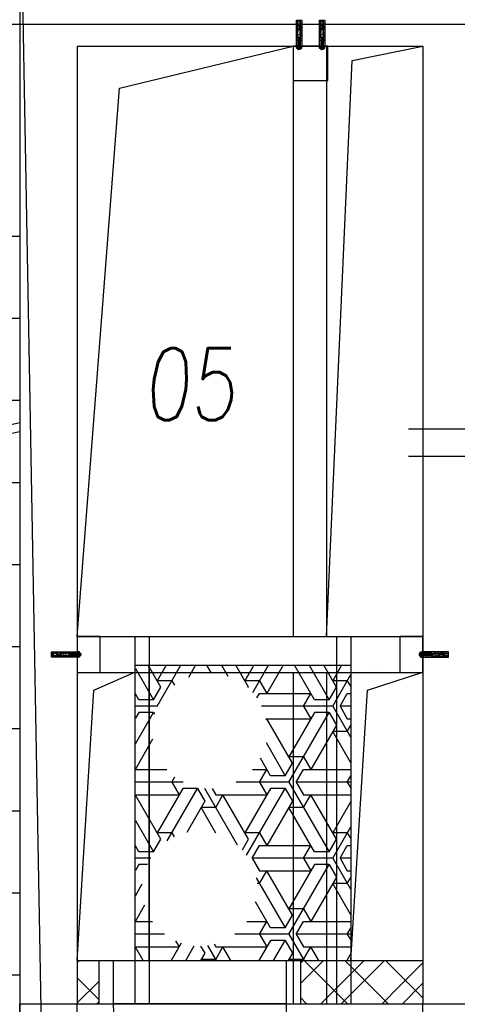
# Model space of a CAD drawing. Header units: millimetres. Extents: x 373037 to 682063, y 76092 to 274210.
# Tile 235 of 256: x 668327 to 669846, y 258030 to 261449. Entities that reach past the tile are written whole.
import ezdxf

# ---------------------------------------------------------------- set-up
doc = ezdxf.new("R2010")
doc.units = ezdxf.units.MM
doc.header["$LTSCALE"] = 100
for name, pattern in [('ACDINTGL', [3, 2, -1]), ('CK_ČERCHOVANÁ 50', [6, 3, -1.5, 0, -1.5]), ('DASHED', [0.75, 0.5, -0.25]), ('ČERCHOVANÁ', [25.4, 12.7, -6.35, 0, -6.35]), ('ČÁRKOVANÁ01-01', [2, 1, -1])]:
    doc.linetypes.add(name, pattern=pattern)
doc.layers.get('0').update_dxf_attribs({"linetype": 'CONTINUOUS'})
doc.layers.add('PUDORYS', color=253, linetype='CONTINUOUS')
doc.styles.add('CS-ROMANS', font='romans.shx', dxfattribs={"width": 0.75, "oblique": 5})

# ---------------------------------------------------------------- blocks, each defined once
blk = doc.blocks.new('OCELOVÁ KOTVA')
for p, q in [((-9.4, 7.1), (-9.4, 0.6)), ((9.4, 0.6), (-9.4, 0.6)), ((-7, 8.6), (-8.7, 7.7)), ((8.7, 0), (-8.7, 0)), ((6.7, 8.7), (-6.7, 8.7)), ((-5, 8.7), (-4, 9)), ((-4, 8), (-5, 8.7)), ((-5, 8.7), (5, 6.9)), ((-5, 5.3), (-4, 5.6)), ((-5, 5.3), (5, 3.5)), ((-4, 4.6), (-5, 5.3)), ((-5, 1.9), (-4, 2.2)), ((-5, 1.9), (5, 0.1)), ((-4, 1.2), (-5, 1.9)), ((-4.7, 7.1), (-4.7, 0.6)), ((-4, 11.4), (-2.8, 12.5)), ((-4, 9), (-4, 11.4)), ((-4, 11.4), (4, 11.4)), ((-4, 9), (4, 7.6)), ((-4, 8), (4, 6.6)), ((-4, 5.6), (-4, 8)), ((-4, 5.6), (4, 4.2)), ((-4, 2.2), (-4, 4.6)), ((-4, 4.6), (4, 3.2)), ((-4, 2.2), (4, 0.8)), ((-4, -1.2), (-4, 1.2)), ((-4, 1.2), (4, -0.2)), ((-2.8, 12.5), (2.9, 12.5)), ((4, 11.4), (2.9, 12.5)), ((4, 7.6), (4, 11.4)), ((5, 6.9), (4, 7.6)), ((4, 6.6), (5, 6.9)), ((4, 4.2), (4, 6.6)), ((5, 3.5), (4, 4.2)), ((4, 3.2), (5, 3.5)), ((4, 0.8), (4, 3.2)), ((5, 0.1), (4, 0.8)), ((4, -0.2), (5, 0.1)), ((4.7, 7.1), (4.7, 0.6)), ((7.1, 8.6), (8.7, 7.6)), ((9.4, 7.1), (9.4, 0.6)), ((-5, -1.5), (-4, -1.2)), ((-5, -1.5), (5, -3.3)), ((-4, -2.2), (-5, -1.5)), ((-5, -4.9), (-4, -4.6)), ((-5, -4.9), (5, -6.7)), ((-4, -5.6), (-5, -4.9)), ((-5, -8.3), (-4, -8)), ((-4, -9), (-5, -8.3)), ((-5, -8.3), (5, -10.1)), ((-5, -11.7), (-4, -11.4)), ((-4, -12.4), (-5, -11.7)), ((-5, -11.7), (5, -13.5)), ((-5, -15.1), (-4, -14.8)), ((-4, -15.8), (-5, -15.1)), ((-5, -15.1), (5, -16.9)), ((-5, -18.5), (-4, -18.2)), ((-4, -19.2), (-5, -18.5)), ((-5, -18.5), (5, -20.3)), ((-5, -21.9), (-4, -21.6)), ((-4, -22.6), (-5, -21.9)), ((-5, -21.9), (5, -23.7)), ((-5, -25.3), (-4, -25)), ((-4, -26), (-5, -25.3)), ((-5, -25.3), (5, -27.1)), ((-5, -28.4), (5, -28.4)), ((-5, -28.4), (-5, -55.9)), ((-4, -1.2), (4, -2.6)), ((-4, -4.6), (-4, -2.2)), ((-4, -2.2), (4, -3.6)), ((-4, -4.6), (4, -6)), ((-4, -8), (-4, -5.6)), ((-4, -5.6), (4, -7)), ((-4, -8), (4, -9.4)), ((-4, -9), (4, -10.4)), ((-4, -11.4), (-4, -9)), ((-4, -11.4), (4, -12.8)), ((-4, -12.4), (4, -13.8)), ((-4, -14.8), (-4, -12.4)), ((-4, -14.8), (4, -16.2)), ((-4, -15.8), (4, -17.2)), ((-4, -18.2), (-4, -15.8)), ((-4, -18.2), (4, -19.6)), ((-4, -19.2), (4, -20.6)), ((-4, -21.6), (-4, -19.2)), ((-4, -21.6), (4, -23)), ((-4, -22.6), (4, -24)), ((-4, -25), (-4, -22.6)), ((-4, -25), (4, -26.4)), ((-4, -26), (4, -27.4)), ((-4, -28.4), (-4, -26)), ((4, -2.6), (4, -0.2)), ((5, -3.3), (4, -2.6)), ((4, -3.6), (5, -3.3)), ((4, -6), (4, -3.6)), ((5, -6.7), (4, -6)), ((4, -7), (5, -6.7)), ((4, -9.4), (4, -7)), ((5, -10.1), (4, -9.4)), ((4, -10.4), (5, -10.1)), ((4, -12.8), (4, -10.4)), ((5, -13.5), (4, -12.8)), ((4, -13.8), (5, -13.5)), ((4, -16.2), (4, -13.8)), ((5, -16.9), (4, -16.2)), ((4, -17.2), (5, -16.9)), ((4, -19.6), (4, -17.2)), ((5, -20.3), (4, -19.6)), ((4, -20.6), (5, -20.3)), ((4, -23), (4, -20.6)), ((5, -23.7), (4, -23)), ((4, -24), (5, -23.7)), ((4, -26.4), (4, -24)), ((5, -27.1), (4, -26.4)), ((4, -27.4), (5, -27.1)), ((4, -28.4), (4, -27.4)), ((5, -28.4), (5, -55.9)), ((-5, -56.9), (-5.5, -71.7)), ((-4, -56.9), (-5, -55.9)), ((-5, -55.9), (5, -55.9)), ((-4, -56.9), (-5, -56.9)), ((-4, -56.9), (4, -56.9)), ((-0.5, -70.7), (-0.5, -56.9)), ((0.5, -70.7), (0.5, -56.9)), ((4, -56.9), (5, -55.9)), ((4, -56.9), (5, -56.9)), ((5, -56.9), (5.5, -71.7)), ((-5.5, -71.7), (-1.5, -71.7)), ((-4.5, -71.7), (-5, -86.5)), ((-4, -87.5), (-5, -86.5)), ((-5, -86.5), (5, -86.5)), ((-4, -87.5), (4, -87.5)), ((-0.5, -70.7), (-1.5, -71.7)), ((0.5, -70.7), (1.5, -71.7)), ((1.5, -71.7), (5.5, -71.7)), ((4, -87.5), (5, -86.5)), ((4.5, -71.7), (5, -86.5))]:
    blk.add_line(p, q)
for centre, major_axis, start_param, end_param in [((-7, 4.9), (2.29, 2.29), 6.262021, 7.875146), ((-8.7, 0.6), (0.441, 0.441), 2.356194, 3.926991), ((-6.7, 8.1), (-0.441, 0.441), -0.785398, -0.248335), ((0, -3.3), (8.08, 8.08), 0.363291, 1.207505), ((7, 4.9), (-2.29, 2.29), 4.691224, 6.30435), ((6.7, 8.1), (0.441, 0.441), 0.237575, 0.785398), ((6.8, 8.1), (-0.441, 0.441), -1.030377, -0.785398), ((8.7, 0.6), (0.441, 0.441), 3.926991, 5.497787)]:
    blk.add_ellipse(centre, major_axis=major_axis, ratio=1, start_param=start_param, end_param=end_param)

msp = doc.modelspace()

# ---------------------------------------------------------------- hatches: boundary and pattern name
at = {"layer": 'PUDORYS', "true_color": 0x939598}
h = msp.add_hatch(dxfattribs=at)
h.set_pattern_fill('AR-CONC', color=252, angle=180, style=0)
h.set_pattern_definition([(230, (570755.607, 327217.85), (-7.17260183, 0.62752135), [0.75, -8.25]), (175, (570755.607, 327217.85), (1.38751334, -7.52192134), [0.6, -6.6]), (280.4514, (570755.0094, 327217.9025), (-5.7850938, -6.89439542), [0.6374019, -7.0114211]), (226.1842, (570755.607, 327215.85), (-10.6724105, 1.65519014), [1.125, -12.375]), (276.6356, (570754.718, 327215.988), (-9.3466271, -9.7411787), [0.9561029, -10.51713]), (171.1842, (570755.607, 327215.85), (-9.3466195, -9.741186), [0.9, -9.9]), (201, (570754.607, 327216.35), (-5.96907052, 4.0261889), [0.75, -8.25]), (146, (570754.607, 327216.35), (-2.4331533, -7.25150045), [0.6, -6.6]), (251.4514, (570754.11, 327216.686), (-8.4022263, -3.22530497), [0.6374019, -7.0114211]), (217.5, (570755.607, 327217.8502), (-0.121598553, -3.32893854), [0, -6.52, 0, -6.7, 0, -6.625]), (187.5, (570755.607, 327217.8502), (-2.63069537, -3.94411712), [0, -3.82, 0, -6.37, 0, -2.525]), (147.5, (570757.837, 327217.8502), (-5.33822436, 0.22554872), [0, -2.5, 0, -7.8, 0, -10.35]), (137.5, (570758.837, 327217.8502), (-5.8318617, -1.00104982), [0, -3.25, 0, -5.18, 0, -7.35])])
h.paths.add_polyline_path([(669305.9, 261357.2), (669287.9, 261357.2), (669287.9, 261446.6), (669305.9, 261446.6)])
h = msp.add_hatch(dxfattribs=at)
h.set_pattern_fill('AR-CONC', color=252, angle=180, style=0)
h.set_pattern_definition([(230, (570835.607, 327217.85), (-7.17260183, 0.62752135), [0.75, -8.25]), (175, (570835.607, 327217.85), (1.38751334, -7.52192134), [0.6, -6.6]), (280.4514, (570835.0094, 327217.9025), (-5.7850938, -6.89439542), [0.6374019, -7.0114211]), (226.1842, (570835.607, 327215.85), (-10.6724105, 1.65519014), [1.125, -12.375]), (276.6356, (570834.718, 327215.988), (-9.3466271, -9.7411787), [0.9561029, -10.51713]), (171.1842, (570835.607, 327215.85), (-9.3466195, -9.741186), [0.9, -9.9]), (201, (570834.607, 327216.35), (-5.96907052, 4.0261889), [0.75, -8.25]), (146, (570834.607, 327216.35), (-2.4331533, -7.25150045), [0.6, -6.6]), (251.4514, (570834.11, 327216.686), (-8.4022263, -3.22530497), [0.6374019, -7.0114211]), (217.5, (570835.607, 327217.8502), (-0.121598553, -3.32893854), [0, -6.52, 0, -6.7, 0, -6.625]), (187.5, (570835.607, 327217.8502), (-2.63069537, -3.94411712), [0, -3.82, 0, -6.37, 0, -2.525]), (147.5, (570837.837, 327217.8502), (-5.33822436, 0.22554872), [0, -2.5, 0, -7.8, 0, -10.35]), (137.5, (570838.837, 327217.8502), (-5.8318617, -1.00104982), [0, -3.25, 0, -5.18, 0, -7.35])])
h.paths.add_polyline_path([(669385.9, 261357.2), (669367.9, 261357.2), (669367.9, 261446.6), (669385.9, 261446.6)])
h = msp.add_hatch(dxfattribs=at)
h.set_pattern_fill('AR-CONC', color=252, angle=-90, style=0)
h.set_pattern_definition([(320, (602665.943, 160703.37), (-0.62752135, -7.17260183), [0.75, -8.25]), (265, (602665.943, 160703.37), (7.52192134, 1.38751334), [0.6, -6.6]), (10.4514, (602665.891, 160702.772), (6.89439542, -5.7850938), [0.6374019, -7.0114211]), (316.1842, (602667.943, 160703.37), (-1.65519014, -10.6724105), [1.125, -12.375]), (6.6356, (602667.805, 160702.481), (9.7411787, -9.3466271), [0.9561029, -10.51713]), (261.1842, (602667.943, 160703.37), (9.741186, -9.3466195), [0.9, -9.9]), (291, (602667.443, 160702.37), (-4.0261889, -5.96907052), [0.75, -8.25]), (236, (602667.443, 160702.37), (7.25150045, -2.4331533), [0.6, -6.6]), (341.4514, (602667.108, 160701.8726), (3.22530497, -8.4022263), [0.6374019, -7.0114211]), (307.5, (602665.9432, 160703.37), (3.32893854, -0.121598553), [0, -6.52, 0, -6.7, 0, -6.625]), (277.5, (602665.9432, 160703.37), (3.94411712, -2.63069537), [0, -3.82, 0, -6.37, 0, -2.525]), (237.5, (602665.9432, 160705.6), (-0.22554872, -5.33822436), [0, -2.5, 0, -7.8, 0, -10.35]), (227.5, (602665.943, 160706.6), (1.00104982, -5.8318617), [0, -3.25, 0, -5.18, 0, -7.35])])
h.paths.add_polyline_path([(668526.6, 259253.7), (668526.6, 259235.7), (668437.2, 259235.7), (668437.2, 259253.7)])
h = msp.add_hatch(dxfattribs=at)
h.set_pattern_fill('AR-CONC', color=252, style=0)
h.set_pattern_definition([(50, (707307.5196, 176472.027), (7.17260183, -0.62752135), [0.75, -8.25]), (355, (707307.5196, 176472.027), (-1.38751334, 7.52192134), [0.6, -6.6]), (100.4514, (707308.117, 176471.975), (5.7850938, 6.8943954), [0.6374019, -7.0114211]), (46.1842, (707307.52, 176474.027), (10.6724105, -1.65519014), [1.125, -12.375]), (96.6356, (707308.409, 176473.889), (9.346627, 9.7411787), [0.9561029, -10.51713]), (351.1842, (707307.52, 176474.027), (9.3466195, 9.741186), [0.9, -9.9]), (21, (707308.5196, 176473.527), (5.96907052, -4.0261889), [0.75, -8.25]), (326, (707308.5196, 176473.527), (2.4331533, 7.25150045), [0.6, -6.6]), (71.4514, (707309.017, 176473.192), (8.4022263, 3.22530497), [0.6374019, -7.0114211]), (37.5, (707307.5196, 176472.0273), (0.12159855, 3.32893854), [0, -6.52, 0, -6.7, 0, -6.625]), (7.5, (707307.5196, 176472.0273), (2.63069537, 3.94411712), [0, -3.82, 0, -6.37, 0, -2.525]), (327.5, (707305.2896, 176472.0273), (5.33822436, -0.22554872), [0, -2.5, 0, -7.8, 0, -10.35]), (317.5, (707304.2896, 176472.0273), (5.8318617, 1.00104982), [0, -3.25, 0, -5.18, 0, -7.35])])
h.paths.add_polyline_path([(669726.6, 259253.7), (669726.6, 259235.7), (669816, 259235.7), (669816, 259253.7)])

# ---------------------------------------------------------------- linework, layer by layer
at = {"layer": 'PUDORYS', "color": 252, "linetype": 'ČÁRKOVANÁ01-01', "ltscale": 200, "true_color": 0x939598}
msp.add_line((668551.6, 249832.2), (668126.6, 273032.2), dxfattribs=at)
at = {"layer": 'PUDORYS', "color": 252, "linetype": 'ČERCHOVANÁ', "ltscale": 25, "true_color": 0x939598}
for p, q in [((668326.6, 264632.2), (668326.6, 249134.9)), ((682063.2, 261432.2), (654424.2, 261432.2))]:
    msp.add_line(p, q, dxfattribs=at)
at = {"layer": 'PUDORYS', "color": 252, "true_color": 0x939598}
for p, q in [((668326.6, 261997.2), (668326.6, 258032.2)), ((668526.6, 261357.2), (668526.6, 258032.2)), ((668526.6, 261357.2), (669726.6, 261357.2)), ((668672.7, 261211.3), (669276.6, 261357.2)), ((668672.7, 261211.3), (669276.6, 261357.2)), ((669480.7, 261307), (669726.6, 261357.2)), ((669726.6, 261357.2), (669726.6, 258032.2)), ((669391.6, 259307.2), (669480.7, 261307)), ((668526.6, 259307.2), (668672.7, 261211.3)), ((668526.6, 259307.2), (668672.7, 261211.3)), ((667026.6, 260697.2), (668326.6, 260697.2)), ((667026.6, 260697.2), (668326.6, 260697.2)), ((667026.6, 260412.2), (668326.6, 260412.2)), ((667026.6, 260127.2), (668326.6, 260127.2)), ((672176.6, 260027.2), (669676.6, 260027.2)), ((672176.6, 259932.2), (669676.6, 259932.2)), ((667523.8, 259842.2), (668326.6, 259842.2)), ((667026.6, 259557.2), (668326.6, 259557.2)), ((667026.6, 259272.2), (668326.6, 259272.2)), ((668726.6, 259207.2), (669476.6, 259207.2)), ((668726.6, 259207.2), (668726.6, 258182.2)), ((669476.6, 259207.2), (669476.6, 258182.2)), ((669476.6, 259207.2), (669476.6, 258182.2)), ((668584.1, 259120.5), (668726.6, 259183.4)), ((669534.1, 259120.5), (669726.6, 259183.4)), ((668526.6, 258182.2), (668584.1, 259120.5)), ((669476.6, 258182.2), (669534.1, 259120.5)), ((667026.6, 258987.2), (668326.6, 258987.2)), ((667026.6, 258702.2), (668326.6, 258702.2)), ((667026.6, 258417.2), (668326.6, 258417.2)), ((668526.6, 258182.2), (669726.6, 258182.2)), ((668601.6, 258182.2), (668601.6, 258032.2)), ((668651.6, 258182.2), (668651.6, 258032.2)), ((669251.6, 258182.2), (669251.6, 258032.2)), ((669301.6, 258182.2), (669301.6, 258032.2)), ((665626.6, 258132.2), (668326.6, 258132.2)), ((668326.6, 258032.2), (668526.6, 258032.2)), ((668526.6, 258032.2), (669726.6, 258032.2)), ((669251.6, 258032.2), (669251.6, 257432.2)), ((669726.6, 258032.2), (669876.6, 258032.2))]:
    msp.add_line(p, q, dxfattribs=at)
at = {"layer": 'PUDORYS', "color": 252, "ltscale": 10, "true_color": 0x939598}
for p, q in [((669276.6, 261357.2), (669276.6, 259307.2)), ((669391.6, 261357.2), (669391.6, 259307.2)), ((668526.6, 259307.2), (669726.6, 259307.2)), ((668526.6, 259182.2), (668924.6, 259182.2)), ((668974.6, 259182.2), (669676.6, 259182.2)), ((669276.6, 259182.2), (669276.6, 258032.2)), ((669391.6, 259182.2), (669391.6, 258032.2)), ((668326.6, 256832.2), (668326.6, 258032.2)), ((668526.6, 256832.2), (668526.6, 258032.2)), ((669251.6, 258032.2), (668651.6, 258032.2)), ((669726.6, 256832.2), (669726.6, 258032.2))]:
    msp.add_line(p, q, dxfattribs=at)
at = {"layer": 'PUDORYS', "color": 252, "linetype": 'ČERCHOVANÁ', "ltscale": 5, "true_color": 0x939598}
for p, q in [((669276.6, 261357.2), (669276.6, 259307.2)), ((669391.6, 261357.2), (669391.6, 259307.2)), ((668526.6, 259307.2), (669726.6, 259307.2)), ((668776.6, 258182.2), (668776.6, 259207.2)), ((668526.6, 259182.2), (669726.6, 259182.2)), ((669276.6, 259182.2), (669276.6, 258032.2)), ((669391.6, 259182.2), (669391.6, 258032.2))]:
    msp.add_line(p, q, dxfattribs=at)
at = {"layer": 'PUDORYS', "color": 252, "linetype": 'ACDINTGL', "ltscale": 20, "true_color": 0x939598}
for p, q in [((669397.1, 261357.2), (669276.6, 261357.2)), ((669276.6, 261357.2), (669276.6, 261237.2)), ((669397.1, 261237.2), (669397.1, 261357.2)), ((669276.6, 261237.2), (669397.1, 261237.2)), ((668606.6, 259307.2), (668526.6, 259307.2)), ((668526.6, 259307.2), (668526.6, 259182.2)), ((668606.6, 259307.2), (668526.6, 259307.2)), ((668526.6, 259307.2), (668526.6, 259182.2)), ((668606.6, 259307.2), (668526.6, 259307.2)), ((668526.6, 259307.2), (668526.6, 259182.2)), ((668606.6, 259307.2), (668526.6, 259307.2)), ((668526.6, 259307.2), (668526.6, 259182.2)), ((668606.6, 259182.2), (668606.6, 259307.2)), ((668606.6, 259182.2), (668606.6, 259307.2)), ((668606.6, 259182.2), (668606.6, 259307.2)), ((668606.6, 259182.2), (668606.6, 259307.2)), ((669726.6, 259307.2), (669646.6, 259307.2)), ((669646.6, 259307.2), (669646.6, 259182.2)), ((669726.6, 259307.2), (669646.6, 259307.2)), ((669646.6, 259307.2), (669646.6, 259182.2)), ((669726.6, 259307.2), (669646.6, 259307.2)), ((669646.6, 259307.2), (669646.6, 259182.2)), ((669726.6, 259307.2), (669646.6, 259307.2)), ((669646.6, 259307.2), (669646.6, 259182.2)), ((669726.6, 259182.2), (669726.6, 259307.2)), ((669726.6, 259182.2), (669726.6, 259307.2)), ((669726.6, 259182.2), (669726.6, 259307.2)), ((669726.6, 259182.2), (669726.6, 259307.2)), ((668526.6, 259182.2), (668606.6, 259182.2)), ((668526.6, 259182.2), (668606.6, 259182.2)), ((668526.6, 259182.2), (668606.6, 259182.2)), ((668526.6, 259182.2), (668606.6, 259182.2)), ((669646.6, 259182.2), (669726.6, 259182.2)), ((669646.6, 259182.2), (669726.6, 259182.2)), ((669646.6, 259182.2), (669726.6, 259182.2)), ((669646.6, 259182.2), (669726.6, 259182.2))]:
    msp.add_line(p, q, dxfattribs=at)
at = {"layer": 'PUDORYS', "color": 252, "ltscale": 5, "true_color": 0x939598}
for p, q in [((667026.6, 259763.2), (668326.6, 260050)), ((667026.6, 259732.5), (668326.6, 260019.3))]:
    msp.add_line(p, q, dxfattribs=at)
at = {"layer": 'PUDORYS', "color": 252, "linetype": 'DASHED', "ltscale": 100, "true_color": 0x939598}
for p, q in [((668726.6, 259307.2), (668726.6, 258032.2)), ((668726.6, 259307.2), (668726.6, 258032.2)), ((668776.6, 259307.2), (668776.6, 258032.2)), ((668776.6, 259307.2), (668776.6, 258032.2)), ((669426.6, 259307.2), (669426.6, 258032.2)), ((669426.6, 259306.9), (669426.6, 258031.9)), ((669476.6, 259307.2), (669476.6, 258032.2)), ((669476.6, 259306.9), (669476.6, 258031.9))]:
    msp.add_line(p, q, dxfattribs=at)
at = {"layer": 'PUDORYS', "color": 252, "linetype": 'Continuous', "true_color": 0x939598}
for p, q in [((668816.7, 259131.6), (668773, 259207.4)), ((668804, 259065.6), (668885.9, 259207.4)), ((668835.1, 259207.4), (668804, 259153.6)), ((668936.7, 259207.4), (668912.3, 259165.2)), ((668992.4, 259179.3), (668976.2, 259207.4)), ((669027, 259207.4), (669049, 259169.3)), ((669121.5, 259131.6), (669077.8, 259207.3)), ((669139.8, 259207.3), (669108.8, 259153.6)), ((669135.7, 259112.2), (669190.6, 259207.3)), ((669241.4, 259207.3), (669185, 259109.6)), ((669350.1, 259087.6), (669281.1, 259207.3)), ((669331.9, 259207.3), (669400.9, 259087.6)), ((669426.3, 259131.6), (669382.7, 259207.3)), ((669444.6, 259207.2), (669413.6, 259153.6)), ((669495.4, 259207.2), (669495.4, 259207.2)), ((669546.2, 259207.2), (669546.2, 259207.2)), ((669585.9, 259207.2), (669585.9, 259207.2)), ((669636.7, 259207.2), (669636.7, 259207.2)), ((669687.5, 259207.2), (669687.5, 259207.2)), ((668728.6, 259196.3), (668791.3, 259087.6)), ((669413.6, 259065.6), (669476.6, 259174.7)), ((668854.8, 259153.6), (668804, 259153.6)), ((668854.8, 259153.6), (668864, 259137.7)), ((669159.6, 259153.6), (669108.8, 259153.6)), ((669159.6, 259153.6), (669185, 259109.6)), ((669464.4, 259153.6), (669413.6, 259153.6)), ((669464.4, 259153.6), (669476.6, 259132.5)), ((668740.5, 259087.6), (668728.6, 259108.3)), ((668791.3, 259087.6), (668816.7, 259131.6)), ((669119.7, 259128.4), (669121.5, 259131.6)), ((669150.4, 259093.6), (669159.6, 259109.6)), ((669159.6, 259109.6), (669337.4, 259109.6)), ((669312, 259065.6), (669337.4, 259109.6)), ((669400.9, 259087.6), (669426.3, 259131.6)), ((669439, 259065.6), (669464.4, 259109.6)), ((669464.4, 259109.6), (669476.6, 259109.6)), ((668791.3, 259087.6), (668740.5, 259087.6)), ((669400.9, 259087.6), (669350.1, 259087.6)), ((668804, 259065.6), (668728.6, 259065.6)), ((668728.6, 258935), (668791.3, 259043.6)), ((668740.5, 259043.6), (668728.6, 259023)), ((668791.3, 259043.6), (668740.5, 259043.6)), ((668791.3, 259043.6), (668794.9, 259037.5)), ((668804, 259065.6), (668805, 259064)), ((669413.6, 259065.6), (669166.7, 259065.6)), ((669261.2, 258801.7), (669400.9, 259043.6)), ((669350.1, 259043.6), (669261.2, 258889.7)), ((669312, 259065.6), (669337.4, 259021.6)), ((669400.9, 259043.6), (669350.1, 259043.6)), ((669400.9, 259043.6), (669426.3, 258999.6)), ((669413.6, 259065.6), (669476.6, 258956.5)), ((669476.6, 259065.6), (669439, 259065.6)), ((669439, 259065.6), (669464.4, 259021.6)), ((669181.7, 259021.6), (669337.4, 259021.6)), ((669182.6, 259017.4), (669185, 259021.6)), ((669273.9, 258867.7), (669185, 259021.6)), ((669464.4, 259021.6), (669476.6, 259021.6)), ((669426.3, 258999.6), (669337.4, 258845.7)), ((669464.4, 258977.6), (669413.6, 258977.6)), ((669476.6, 258868.5), (669413.6, 258977.6)), ((669464.4, 258977.6), (669476.6, 258998.8)), ((668788.3, 258950.5), (668728.6, 258847)), ((669182.1, 258938.8), (669248.5, 258823.7)), ((669197.7, 258823.7), (669162.5, 258884.8)), ((669248.5, 258823.7), (669273.9, 258867.7)), ((669312, 258889.7), (669261.2, 258889.7)), ((669312, 258889.7), (669337.4, 258845.7)), ((668728.6, 258845.7), (668837.5, 258845.7)), ((669135, 258845.7), (669185, 258845.7)), ((669159.6, 258801.7), (669185, 258845.7)), ((669286.6, 258801.7), (669312, 258845.7)), ((669312, 258845.7), (669476.6, 258845.7)), ((668894.5, 258801.7), (668728.6, 258801.7)), ((668854.8, 258801.7), (668865.4, 258820)), ((668854.8, 258801.7), (668880.2, 258757.7)), ((669261.2, 258801.7), (669078, 258801.7)), ((669159.6, 258801.7), (669185, 258757.7)), ((669248.5, 258823.7), (669197.7, 258823.7)), ((669261.2, 258801.7), (669400.9, 258559.7)), ((669476.6, 258801.7), (669286.6, 258801.7)), ((669286.6, 258801.7), (669312, 258757.7)), ((669464.4, 258801.7), (669476.6, 258822.8)), ((669464.4, 258801.7), (669476.6, 258780.5)), ((668892.9, 258779.7), (668804, 258625.7)), ((668838.3, 258597.1), (668943.7, 258779.7)), ((668943.7, 258779.7), (668892.9, 258779.7)), ((668943.7, 258779.7), (668969.1, 258735.7)), ((668968.9, 258780.1), (669082.2, 258583.8)), ((668994.6, 258779.6), (669007.2, 258757.7)), ((669197.7, 258779.7), (669108.8, 258625.7)), ((669114.8, 258548), (669248.5, 258779.7)), ((669248.5, 258779.7), (669197.7, 258779.7)), ((669248.5, 258779.7), (669273.9, 258735.7)), ((668728.6, 258757.7), (668880.2, 258757.7)), ((668816.7, 258603.7), (668728.6, 258756.3)), ((668969.1, 258735.7), (668906.5, 258627.1)), ((669007.2, 258713.7), (669032.6, 258757.7)), ((669007.2, 258757.7), (669185, 258757.7)), ((669121.5, 258603.7), (669032.6, 258757.7)), ((669273.9, 258735.7), (669185, 258581.7)), ((669312, 258713.7), (669337.4, 258757.7)), ((669312, 258757.7), (669476.6, 258757.7)), ((669426.3, 258603.7), (669337.4, 258757.7)), ((669476.6, 258734.8), (669413.6, 258625.7)), ((669007.2, 258713.7), (668956.4, 258713.7)), ((669008.1, 258624.2), (668956.4, 258713.7)), ((669312, 258713.7), (669261.2, 258713.7)), ((669350.1, 258559.7), (669261.2, 258713.7)), ((668728.6, 258668.3), (668791.3, 258559.7)), ((669413.6, 258537.7), (669476.6, 258646.8)), ((668791.3, 258559.7), (668816.7, 258603.7)), ((668854.8, 258625.7), (668804, 258625.7)), ((668854.8, 258625.7), (668863, 258611.6)), ((669100, 258566.4), (669121.5, 258603.7)), ((669159.6, 258625.7), (669108.8, 258625.7)), ((669159.6, 258625.7), (669185, 258581.7)), ((669400.9, 258559.7), (669426.3, 258603.7)), ((669464.4, 258625.7), (669413.6, 258625.7)), ((669464.4, 258625.7), (669476.6, 258604.6)), ((668740.5, 258559.7), (668728.6, 258580.3)), ((668791.3, 258559.7), (668740.5, 258559.7)), ((669134.2, 258537.7), (669159.6, 258581.7)), ((669159.6, 258581.7), (669337.4, 258581.7)), ((669312, 258537.7), (669337.4, 258581.7)), ((669400.9, 258559.7), (669350.1, 258559.7)), ((669439, 258537.7), (669464.4, 258581.7)), ((669464.4, 258581.7), (669476.6, 258581.7)), ((668781.7, 258537.7), (668728.6, 258537.7)), ((669413.6, 258537.7), (669134.2, 258537.7)), ((669134.2, 258537.7), (669159.6, 258493.7)), ((669312, 258537.7), (669337.4, 258493.7)), ((669413.6, 258537.7), (669476.6, 258428.6)), ((669476.6, 258537.7), (669439, 258537.7)), ((669439, 258537.7), (669464.4, 258493.7)), ((668740.5, 258515.7), (668728.6, 258495)), ((668769.9, 258515.7), (668740.5, 258515.7)), ((669159.6, 258449.7), (669185, 258493.7)), ((669159.6, 258493.7), (669337.4, 258493.7)), ((669273.9, 258339.7), (669185, 258493.7)), ((669261.2, 258273.7), (669400.9, 258515.7)), ((669350.1, 258515.7), (669261.2, 258361.7)), ((669400.9, 258515.7), (669350.1, 258515.7)), ((669400.9, 258515.7), (669426.3, 258471.7)), ((669464.4, 258493.7), (669476.6, 258493.7)), ((669148.1, 258469.7), (669248.5, 258295.7)), ((669426.3, 258471.7), (669337.4, 258317.7)), ((669464.4, 258449.7), (669476.6, 258470.8)), ((668728.6, 258407.1), (668752.3, 258448)), ((669159.6, 258449.7), (669150.9, 258449.7)), ((669464.4, 258449.7), (669413.6, 258449.7)), ((669476.6, 258340.6), (669413.6, 258449.7)), ((668760.3, 258374), (668728.6, 258319.1)), ((669197.7, 258295.7), (669146, 258385.3)), ((669312, 258361.7), (669261.2, 258361.7)), ((669312, 258361.7), (669337.4, 258317.7)), ((669248.5, 258295.7), (669273.9, 258339.7)), ((668728.6, 258317.7), (668787.7, 258317.7)), ((669115.6, 258317.7), (669185, 258317.7)), ((669159.6, 258273.7), (669185, 258317.7)), ((669248.5, 258295.7), (669197.7, 258295.7)), ((669286.6, 258273.7), (669312, 258317.7)), ((669312, 258317.7), (669476.6, 258317.7)), ((669464.4, 258273.7), (669476.6, 258294.9)), ((668829.8, 258273.7), (668728.6, 258273.7)), ((668868.2, 258250.5), (668880.2, 258229.7)), ((669261.2, 258273.7), (669073.5, 258273.7)), ((669197.7, 258251.7), (669157.6, 258182.3)), ((669159.6, 258273.7), (669185, 258229.7)), ((669248.5, 258251.7), (669197.7, 258251.7)), ((669208.4, 258182.3), (669248.5, 258251.7)), ((669248.5, 258251.7), (669273.9, 258207.7)), ((669261.2, 258273.7), (669314.1, 258182.2)), ((669476.6, 258273.7), (669286.6, 258273.7)), ((669286.6, 258273.7), (669312, 258229.7)), ((669464.4, 258273.7), (669476.6, 258252.6)), ((668728.6, 258229.7), (668880.2, 258229.7)), ((668755.2, 258182.4), (668728.6, 258228.4)), ((668887.8, 258242.8), (668852.9, 258182.4)), ((668903.7, 258182.4), (668933, 258233.2)), ((668954.9, 258232.3), (668969.1, 258207.7)), ((668979.3, 258234.2), (669009.2, 258182.3)), ((669002, 258238.8), (669007.2, 258229.7)), ((669007.2, 258185.7), (669032.6, 258229.7)), ((669007.2, 258229.7), (669185, 258229.7)), ((669060, 258182.3), (669032.6, 258229.7)), ((669312, 258185.7), (669337.4, 258229.7)), ((669312, 258229.7), (669476.6, 258229.7)), ((669364.9, 258182.2), (669337.4, 258229.7)), ((668526.6, 258176), (668532.8, 258182.2)), ((668969.1, 258207.7), (668954.5, 258182.4)), ((669007.2, 258185.7), (668956.4, 258185.7)), ((668958.4, 258182.4), (668956.4, 258185.7)), ((669273.9, 258207.7), (669259.2, 258182.2)), ((669312, 258185.7), (669261.2, 258185.7)), ((669263.3, 258182.2), (669261.2, 258185.7)), ((669301.6, 258173.2), (669310.6, 258182.2)), ((669301.6, 258102.5), (669381.3, 258182.2)), ((669464.5, 258032.2), (669314.5, 258182.2)), ((669372.7, 258032.2), (669522.7, 258182.2)), ((669443.4, 258032.2), (669593.4, 258182.2)), ((669605.9, 258032.2), (669455.9, 258182.2)), ((669476.6, 258206.9), (669462.4, 258182.2)), ((669646.6, 258132.8), (669597.3, 258182.2)), ((669646.6, 258093.9), (669726.6, 258173.9)), ((668601.6, 258046.4), (668526.6, 258121.4)), ((669726.6, 258052.8), (669646.6, 258132.8)), ((668526.6, 258034.6), (668601.6, 258109.6)), ((669584.9, 258032.2), (669646.6, 258093.9)), ((669655.6, 258032.2), (669726.6, 258103.2)), ((669323, 258032.2), (669301.6, 258053.5)), ((668594.9, 258032.2), (668601.6, 258038.9))]:
    msp.add_line(p, q, dxfattribs=at)
at = {"layer": 'PUDORYS', "color": 252, "linetype": 'CK_ČERCHOVANÁ 50', "ltscale": 50, "true_color": 0x939598}
msp.add_line((668526.6, 256832.2), (668526.6, 258032.2), dxfattribs=at)
at = {"layer": 'PUDORYS', "color": 252, "true_color": 0x939598}
for points in [[(669305.9, 261357.2), (669287.9, 261357.2), (669287.9, 261446.6), (669305.9, 261446.6)], [(669385.9, 261357.2), (669367.9, 261357.2), (669367.9, 261446.6), (669385.9, 261446.6)], [(668526.6, 259253.7), (668526.6, 259235.7), (668437.2, 259235.7), (668437.2, 259253.7)], [(669726.6, 259253.7), (669726.6, 259235.7), (669816, 259235.7), (669816, 259253.7)]]:
    msp.add_lwpolyline(points, close=True, dxfattribs=at)
msp.add_arc((669251.6, 258032.2), 600, 180, 270, dxfattribs=at)

# ---------------------------------------------------------------- block references
for p, rotation in [((669296.9, 261357.2), 180), ((669376.9, 261357.2), 180), ((668526.6, 259244.7), 270)]:
    msp.add_blockref('OCELOVÁ KOTVA', p, dxfattribs=dict(at, rotation=rotation))
at = {"layer": 'PUDORYS', "color": 252, "true_color": 0x939598, "xscale": -1, "rotation": 90}
msp.add_blockref('OCELOVÁ KOTVA', (669726.6, 259244.7), dxfattribs=at)

# ---------------------------------------------------------------- texts
at = {"layer": 'PUDORYS', "color": 252, "ltscale": 15, "true_color": 0x939598, "style": 'CS-ROMANS', "oblique": 5, "width": 0.75}
msp.add_text('05', height=250, dxfattribs=at).set_placement((668757.2, 260057.9))

doc.saveas('drawing.dxf')
